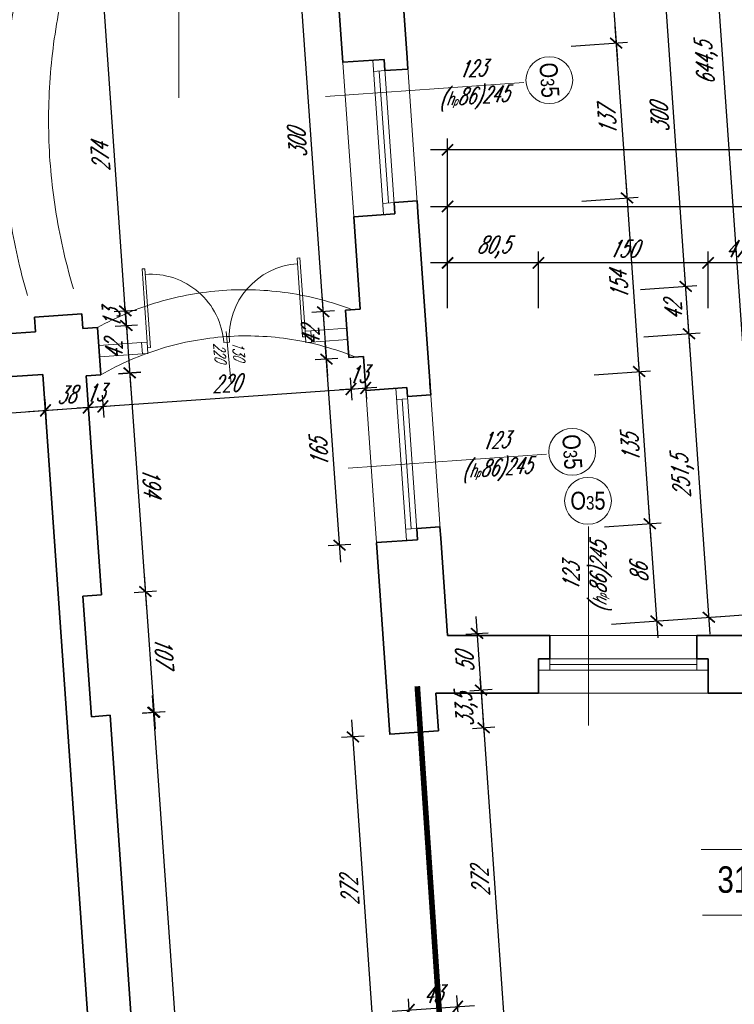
# Model space of a CAD drawing. Header units: millimetres. Extents: x 402 to 79005, y -7782 to 89952.
# Tile 106 of 256: x 22513 to 23146, y 24646 to 25518. Entities that reach past the tile are written whole.
import ezdxf

# ---------------------------------------------------------------- set-up
doc = ezdxf.new("R2010")
doc.units = ezdxf.units.MM
doc.header["$LTSCALE"] = 10
doc.linetypes.add('ACAD_ISO12W100', pattern=[21, 12, -3, 0, -3, 0, -3])
doc.linetypes.add('DASHED', pattern=[19.05, 12.7, -6.35])
doc.layers.get('0').update_dxf_attribs({"lineweight": 0})
doc.layers.get('Defpoints').update_dxf_attribs({"color": 253})
for name, color, linetype, lineweight in [('01 parter - ściany', 253, 'Continuous', 35), ('03-01_okna', 253, 'Continuous', 15), ('03_drzwi', 253, 'Continuous', 15), ('04-1_widok', 253, 'Continuous', 5), ('04-2_nad', 253, 'DASHED', 5), ('05-01_wymiary', 253, 'Continuous', 5), ('05-03_opis', 253, 'Continuous', 5)]:
    doc.layers.add(name, color=color, linetype=linetype, lineweight=lineweight)
doc.styles.add('ariel', font='ARIAL.TTF', dxfattribs={"width": 0.8})
doc.styles.add('ariel_wym', font='simplex.shx', dxfattribs={"width": 0.65, "oblique": 25})
doc.dimstyles.new('ariel 50', dxfattribs={"dimtxt": 15, "dimasz": 10, "dimexe": 10, "dimexo": 0, "dimgap": 5, "dimtad": 1, "dimdec": 1, "dimrnd": 0.5, "dimtxsty": 'ariel_wym', "dimblk": 'ARCHTICK', "dimcen": 2.5, "dimdle": 15, "dimazin": 0, "dimtfac": 1, "dimtdec": 1, "dimtix": 1, "dimtmove": 0, "dimatfit": 3, "dimldrblk": 'DOT', "dimfxl": 0, "dimarcsym": 0})
doc.dimstyles.new('ariel 50 wnętrze', dxfattribs={"dimtxt": 15, "dimasz": 10, "dimexe": 10, "dimexo": 0, "dimgap": 5, "dimtad": 1, "dimdec": 1, "dimrnd": 0.5, "dimtxsty": 'ariel_wym', "dimblk": 'ARCHTICK', "dimcen": 2.5, "dimdle": 15, "dimazin": 0, "dimtfac": 1, "dimtdec": 1, "dimtix": 1, "dimtmove": 0, "dimatfit": 3, "dimldrblk": 'DOT', "dimfxl": 0, "dimarcsym": 0})

# ---------------------------------------------------------------- blocks, each defined once
blk = doc.blocks.new('_ArchTick')
at = {"color": 0, "linetype": 'ByBlock', "const_width": 0.15}
blk.add_lwpolyline([(-0.5, -0.5), (0.5, 0.5)], dxfattribs=at)
blk = doc.blocks.new('*D1837')
at = {"layer": '05-01_wymiary', "color": 0, "lineweight": -2}
for p, q in [((22623.59, 25026.59), (22633.41, 24889.94)), ((22614.69, 25010.91), (22634.64, 25012.35)), ((22622.36, 24904.19), (22642.31, 24905.62))]:
    blk.add_line(p, q, dxfattribs=at)
at = {"layer": 'Defpoints', "color": 0}
for p in [(22569.39, 25007.66), (22632.34, 24904.91), (22577.06, 24900.93)]:
    blk.add_point(p, dxfattribs=at)
at = {"layer": '05-01_wymiary', "color": 0, "lineweight": -2, "xscale": 10, "yscale": 10, "zscale": 10}
for p, rotation in [((22624.67, 25011.63), 94.11090115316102), ((22632.34, 24904.91), 274.110901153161)]:
    blk.add_blockref('_ArchTick', p, dxfattribs=dict(at, rotation=rotation))
at = {"layer": '05-01_wymiary', "color": 0, "insert": (22640.97, 24959.16), "char_height": 15, "attachment_point": 5, "rotation": 274.1109, "style": 'ariel_wym'}
blk.add_mtext('107', dxfattribs=at)
blk = doc.blocks.new('_Dot')
at = {"color": 0, "linetype": 'ByBlock', "lineweight": -2}
blk.add_line((-0.5, 0), (-1, 0), dxfattribs=at)
at = {"color": 0, "linetype": 'ByBlock', "const_width": 0.5}
blk.add_lwpolyline([(-0.25, 0, 1), (0.25, 0, 1)], format="xyb", close=True, dxfattribs=at)
blk = doc.blocks.new('*U5')
for p, q in [((0, -0.025), (0, 0.025)), ((0, -0.675), (0, -0.7))]:
    blk.add_line(p, q)
for points in [[(0, 0.7), (0, 0.675), (-0.7, 0.675), (-0.7, 0.7), (-0.05, 0.7), (0.05, 0.7), (0.05, 0.75), (-0.05, 0.75), (-0.05, 0.7)], [(0, -0.7), (0, -0.675), (-0.7, -0.675), (-0.7, -0.7), (-0.05, -0.7), (0.05, -0.7), (0.05, -0.75), (-0.05, -0.75), (-0.05, -0.7)]]:
    blk.add_lwpolyline(points)
for centre, start, end in [((0, 0.675), 180, 270), ((0, -0.675), 90, 180)]:
    blk.add_arc(centre, 0.65, start, end)
blk = doc.blocks.new('*D2239')
at = {"layer": '05-01_wymiary', "color": 0, "lineweight": -2}
for p, q in [((23122.5, 25262.34), (23122.5, 25312.34)), ((23169.5, 25262.34), (23169.5, 25312.34)), ((23184.5, 25302.34), (23107.5, 25302.34))]:
    blk.add_line(p, q, dxfattribs=at)
at = {"layer": 'Defpoints', "color": 0}
for p in [(23122.5, 25302.34), (23122.5, 24921.71), (23169.5, 24921.69)]:
    blk.add_point(p, dxfattribs=at)
at = {"layer": '05-01_wymiary', "color": 0, "lineweight": -2, "xscale": 10, "yscale": 10, "zscale": 10, "rotation": 180}
blk.add_blockref('_ArchTick', (23122.5, 25302.34), dxfattribs=at)
at = {"layer": '05-01_wymiary', "color": 0, "lineweight": -2, "xscale": 10, "yscale": 10, "zscale": 10}
blk.add_blockref('_ArchTick', (23169.5, 25302.34), dxfattribs=at)
at = {"layer": '05-01_wymiary', "color": 0, "insert": (23146, 25314.84), "char_height": 15, "attachment_point": 5, "style": 'ariel_wym'}
blk.add_mtext('47', dxfattribs=at)
blk = doc.blocks.new('*D2240')
at = {"layer": '05-01_wymiary', "color": 0, "lineweight": -2}
for p, q in [((22972.5, 25262.34), (22972.5, 25312.34)), ((23122.5, 25262.34), (23122.5, 25312.34)), ((23137.5, 25302.34), (22957.5, 25302.34))]:
    blk.add_line(p, q, dxfattribs=at)
at = {"layer": 'Defpoints', "color": 0}
for p in [(22972.5, 25302.34), (22972.5, 24921.71), (23122.5, 24921.71)]:
    blk.add_point(p, dxfattribs=at)
at = {"layer": '05-01_wymiary', "color": 0, "lineweight": -2, "xscale": 10, "yscale": 10, "zscale": 10, "rotation": 180}
blk.add_blockref('_ArchTick', (22972.5, 25302.34), dxfattribs=at)
at = {"layer": '05-01_wymiary', "color": 0, "lineweight": -2, "xscale": 10, "yscale": 10, "zscale": 10}
blk.add_blockref('_ArchTick', (23122.5, 25302.34), dxfattribs=at)
at = {"layer": '05-01_wymiary', "color": 0, "insert": (23047.5, 25314.84), "char_height": 15, "attachment_point": 5, "style": 'ariel_wym'}
blk.add_mtext('150', dxfattribs=at)
blk = doc.blocks.new('*D2241')
at = {"layer": '05-01_wymiary', "color": 0, "lineweight": -2}
for p, q in [((22892.03, 25262.34), (22892.03, 25312.34)), ((22972.5, 25262.34), (22972.5, 25312.34)), ((22987.5, 25302.34), (22877.03, 25302.34))]:
    blk.add_line(p, q, dxfattribs=at)
at = {"layer": 'Defpoints', "color": 0}
for p in [(22892.03, 25302.34), (22892.03, 24972.71), (22972.5, 24921.71)]:
    blk.add_point(p, dxfattribs=at)
at = {"layer": '05-01_wymiary', "color": 0, "lineweight": -2, "xscale": 10, "yscale": 10, "zscale": 10, "rotation": 180}
blk.add_blockref('_ArchTick', (22892.03, 25302.34), dxfattribs=at)
at = {"layer": '05-01_wymiary', "color": 0, "lineweight": -2, "xscale": 10, "yscale": 10, "zscale": 10}
blk.add_blockref('_ArchTick', (22972.5, 25302.34), dxfattribs=at)
at = {"layer": '05-01_wymiary', "color": 0, "insert": (22932.26, 25316.27), "char_height": 15, "attachment_point": 5, "style": 'ariel_wym'}
blk.add_mtext('80,5', dxfattribs=at)
blk = doc.blocks.new('*D2242')
at = {"layer": '05-01_wymiary', "color": 0, "lineweight": -2}
for p, q in [((22892.03, 25312.34), (22892.03, 25362.34)), ((23707, 25312.34), (23707, 25362.34)), ((22877.03, 25352.34), (23722, 25352.34))]:
    blk.add_line(p, q, dxfattribs=at)
at = {"layer": 'Defpoints', "color": 0}
for p in [(23707, 25352.34), (22892.03, 24972.71), (23707, 24921.69)]:
    blk.add_point(p, dxfattribs=at)
at = {"layer": '05-01_wymiary', "color": 0, "lineweight": -2, "xscale": 10, "yscale": 10, "zscale": 10, "rotation": 180}
blk.add_blockref('_ArchTick', (22892.03, 25352.34), dxfattribs=at)
at = {"layer": '05-01_wymiary', "color": 0, "lineweight": -2, "xscale": 10, "yscale": 10, "zscale": 10}
blk.add_blockref('_ArchTick', (23707, 25352.34), dxfattribs=at)
at = {"layer": '05-01_wymiary', "color": 0, "insert": (23299.51, 25364.84), "char_height": 15, "attachment_point": 5, "style": 'ariel_wym'}
blk.add_mtext('815', dxfattribs=at)
blk = doc.blocks.new('*D2261')
at = {"layer": '05-01_wymiary', "color": 0, "lineweight": -2}
for p, q in [((22892.03, 25362.34), (22892.03, 25412.34)), ((27671, 25362.34), (27671, 25412.34)), ((27686, 25402.34), (22877.03, 25402.34))]:
    blk.add_line(p, q, dxfattribs=at)
at = {"layer": 'Defpoints', "color": 0}
for p in [(22892.03, 25402.34), (22892.03, 24972.71), (27671, 24934.69)]:
    blk.add_point(p, dxfattribs=at)
at = {"layer": '05-01_wymiary', "color": 0, "lineweight": -2, "xscale": 10, "yscale": 10, "zscale": 10, "rotation": 180}
blk.add_blockref('_ArchTick', (22892.03, 25402.34), dxfattribs=at)
at = {"layer": '05-01_wymiary', "color": 0, "lineweight": -2, "xscale": 10, "yscale": 10, "zscale": 10}
blk.add_blockref('_ArchTick', (27671, 25402.34), dxfattribs=at)
at = {"layer": '05-01_wymiary', "color": 0, "insert": (25281.51, 25414.84), "char_height": 15, "attachment_point": 5, "style": 'ariel_wym'}
blk.add_mtext('4779', dxfattribs=at)
blk = doc.blocks.new('*D1930')
at = {"layer": '05-01_wymiary', "color": 0, "lineweight": -2}
for p, q in [((23030.93, 25643.43), (23042.23, 25481.83)), ((22992.08, 25625.68), (23041.96, 25629.17)), ((23001.28, 25494), (23051.16, 25497.49))]:
    blk.add_line(p, q, dxfattribs=at)
at = {"layer": 'Defpoints', "color": 0}
for p in [(22847.08, 25615.54), (23041.19, 25496.79), (22799.42, 25479.89)]:
    blk.add_point(p, dxfattribs=at)
at = {"layer": '05-01_wymiary', "color": 0, "lineweight": -2, "xscale": 10, "yscale": 10, "zscale": 10}
for p, rotation in [((23031.98, 25628.47), 94.00000000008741), ((23041.19, 25496.79), 274.0000000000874)]:
    blk.add_blockref('_ArchTick', p, dxfattribs=dict(at, rotation=rotation))
at = {"layer": '05-01_wymiary', "color": 0, "insert": (23024.11, 25561.76), "char_height": 15, "attachment_point": 5, "rotation": 94, "style": 'ariel_wym'}
blk.add_mtext('132', dxfattribs=at)
blk = doc.blocks.new('*D1931')
at = {"layer": '05-01_wymiary', "color": 0, "lineweight": -2}
for p, q in [((23040.14, 25511.75), (23051.81, 25344.92)), ((23001.28, 25494), (23051.16, 25497.49)), ((23010.86, 25357.09), (23060.74, 25360.58))]:
    blk.add_line(p, q, dxfattribs=at)
at = {"layer": 'Defpoints', "color": 0}
for p in [(22799.42, 25479.89), (23050.76, 25359.88), (22809, 25342.97)]:
    blk.add_point(p, dxfattribs=at)
at = {"layer": '05-01_wymiary', "color": 0, "lineweight": -2, "xscale": 10, "yscale": 10, "zscale": 10}
for p, rotation in [((23041.19, 25496.79), 94.00000000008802), ((23050.76, 25359.88), 274.000000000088)]:
    blk.add_blockref('_ArchTick', p, dxfattribs=dict(at, rotation=rotation))
at = {"layer": '05-01_wymiary', "color": 0, "insert": (23033.5, 25427.46), "char_height": 15, "attachment_point": 5, "rotation": 94, "style": 'ariel_wym'}
blk.add_mtext('137', dxfattribs=at)
blk = doc.blocks.new('*D1932')
at = {"layer": '05-01_wymiary', "color": 0, "lineweight": -2}
for p, q in [((23049.71, 25374.84), (23062.55, 25191.29)), ((23010.86, 25357.09), (23060.74, 25360.58)), ((23021.6, 25203.46), (23071.48, 25206.95))]:
    blk.add_line(p, q, dxfattribs=at)
at = {"layer": 'Defpoints', "color": 0}
for p in [(22809, 25342.97), (23061.5, 25206.25), (22819.74, 25189.35)]:
    blk.add_point(p, dxfattribs=at)
at = {"layer": '05-01_wymiary', "color": 0, "lineweight": -2, "xscale": 10, "yscale": 10, "zscale": 10}
for p, rotation in [((23050.76, 25359.88), 94.00000000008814), ((23061.5, 25206.25), 274.0000000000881)]:
    blk.add_blockref('_ArchTick', p, dxfattribs=dict(at, rotation=rotation))
at = {"layer": '05-01_wymiary', "color": 0, "insert": (23043.66, 25282.2), "char_height": 15, "attachment_point": 5, "rotation": 94, "style": 'ariel_wym'}
blk.add_mtext('154', dxfattribs=at)
blk = doc.blocks.new('*D1933')
at = {"layer": '05-01_wymiary', "color": 0, "lineweight": -2}
for p, q in [((23060.46, 25221.22), (23071.97, 25056.62)), ((23021.6, 25203.46), (23071.48, 25206.95)), ((23031.02, 25068.79), (23080.9, 25072.28))]:
    blk.add_line(p, q, dxfattribs=at)
at = {"layer": 'Defpoints', "color": 0}
for p in [(22819.74, 25189.35), (23070.92, 25071.58), (22829.16, 25054.68)]:
    blk.add_point(p, dxfattribs=at)
at = {"layer": '05-01_wymiary', "color": 0, "lineweight": -2, "xscale": 10, "yscale": 10, "zscale": 10}
for p, rotation in [((23061.5, 25206.25), 94.00000000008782), ((23070.92, 25071.58), 274.0000000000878)]:
    blk.add_blockref('_ArchTick', p, dxfattribs=dict(at, rotation=rotation))
at = {"layer": '05-01_wymiary', "color": 0, "insert": (23053.74, 25138.05), "char_height": 15, "attachment_point": 5, "rotation": 94, "style": 'ariel_wym'}
blk.add_mtext('135', dxfattribs=at)
blk = doc.blocks.new('*D1934')
at = {"layer": '05-01_wymiary', "color": 0, "lineweight": -2}
for p, q in [((23069.87, 25086.55), (23077.98, 24970.68)), ((23031.02, 25068.79), (23080.9, 25072.28)), ((23037.03, 24982.85), (23086.91, 24986.34))]:
    blk.add_line(p, q, dxfattribs=at)
at = {"layer": 'Defpoints', "color": 0}
for p in [(22829.16, 25054.68), (23076.93, 24985.64), (22892.03, 24972.71)]:
    blk.add_point(p, dxfattribs=at)
at = {"layer": '05-01_wymiary', "color": 0, "lineweight": -2, "xscale": 10, "yscale": 10, "zscale": 10}
for p, rotation in [((23070.92, 25071.58), 94.00000000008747), ((23076.93, 24985.64), 274.0000000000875)]:
    blk.add_blockref('_ArchTick', p, dxfattribs=dict(at, rotation=rotation))
at = {"layer": '05-01_wymiary', "color": 0, "insert": (23061.46, 25027.74), "char_height": 15, "attachment_point": 5, "rotation": 94, "style": 'ariel_wym'}
blk.add_mtext('86', dxfattribs=at)
blk = doc.blocks.new('*D1935')
at = {"layer": '05-01_wymiary', "color": 0, "lineweight": -2}
for p, q in [((23124.22, 24973.91), (23104.59, 25254.62)), ((23065.73, 25236.87), (23115.61, 25240.36)), ((23083.27, 24986.08), (23133.15, 24989.57))]:
    blk.add_line(p, q, dxfattribs=at)
at = {"layer": 'Defpoints', "color": 0}
for p in [(23105.64, 25239.66), (22817.63, 25219.52), (22892.03, 24972.71)]:
    blk.add_point(p, dxfattribs=at)
at = {"layer": '05-01_wymiary', "color": 0, "lineweight": -2, "xscale": 10, "yscale": 10, "zscale": 10}
for p, rotation in [((23105.64, 25239.66), 94.00000000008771), ((23123.17, 24988.87), 274.0000000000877)]:
    blk.add_blockref('_ArchTick', p, dxfattribs=dict(at, rotation=rotation))
at = {"layer": '05-01_wymiary', "color": 0, "insert": (23100.51, 25113.3), "char_height": 15, "attachment_point": 5, "rotation": 94, "style": 'ariel_wym'}
blk.add_mtext('251,5', dxfattribs=at)
blk = doc.blocks.new('*D1936')
at = {"layer": '05-01_wymiary', "color": 0, "lineweight": -2}
for p, q in [((23106.68, 25224.7), (23101.66, 25296.52)), ((23062.81, 25278.77), (23112.68, 25282.26)), ((23065.73, 25236.87), (23115.61, 25240.36))]:
    blk.add_line(p, q, dxfattribs=at)
at = {"layer": 'Defpoints', "color": 0}
for p in [(23102.71, 25281.56), (22814.7, 25261.42), (22817.63, 25219.52)]:
    blk.add_point(p, dxfattribs=at)
at = {"layer": '05-01_wymiary', "color": 0, "lineweight": -2, "xscale": 10, "yscale": 10, "zscale": 10}
for p, rotation in [((23102.71, 25281.56), 94.00000000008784), ((23105.64, 25239.66), 274.0000000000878)]:
    blk.add_blockref('_ArchTick', p, dxfattribs=dict(at, rotation=rotation))
at = {"layer": '05-01_wymiary', "color": 0, "insert": (23091.7, 25259.74), "char_height": 15, "attachment_point": 5, "rotation": 94, "style": 'ariel_wym'}
blk.add_mtext('42', dxfattribs=at)
blk = doc.blocks.new('*D1937')
at = {"layer": '05-01_wymiary', "color": 0, "lineweight": -2}
for p, q in [((23103.75, 25266.6), (23080.73, 25595.79)), ((23041.88, 25578.04), (23091.76, 25581.53)), ((23062.81, 25278.77), (23112.68, 25282.26))]:
    blk.add_line(p, q, dxfattribs=at)
at = {"layer": 'Defpoints', "color": 0}
for p in [(23081.78, 25580.83), (22793.77, 25560.69), (22814.7, 25261.42)]:
    blk.add_point(p, dxfattribs=at)
at = {"layer": '05-01_wymiary', "color": 0, "lineweight": -2, "xscale": 10, "yscale": 10, "zscale": 10}
for p, rotation in [((23081.78, 25580.83), 94.00000000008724), ((23102.71, 25281.56), 274.0000000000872)]:
    blk.add_blockref('_ArchTick', p, dxfattribs=dict(at, rotation=rotation))
at = {"layer": '05-01_wymiary', "color": 0, "insert": (23079.77, 25430.32), "char_height": 15, "attachment_point": 5, "rotation": 94, "style": 'ariel_wym'}
blk.add_mtext('300', dxfattribs=at)
blk = doc.blocks.new('*D1939')
at = {"layer": '05-01_wymiary', "color": 0, "lineweight": -2}
for p, q in [((23123.61, 25649.91), (23170.66, 24977.16)), ((23084.76, 25632.16), (23134.64, 25635.65)), ((23129.71, 24989.33), (23179.59, 24992.82))]:
    blk.add_line(p, q, dxfattribs=at)
at = {"layer": 'Defpoints', "color": 0}
for p in [(22847.08, 25615.54), (23169.61, 24992.12), (22892.03, 24972.71)]:
    blk.add_point(p, dxfattribs=at)
at = {"layer": '05-01_wymiary', "color": 0, "lineweight": -2, "xscale": 10, "yscale": 10, "zscale": 10}
for p, rotation in [((23124.66, 25634.95), 94.00000000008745), ((23169.61, 24992.12), 274.0000000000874)]:
    blk.add_blockref('_ArchTick', p, dxfattribs=dict(at, rotation=rotation))
at = {"layer": '05-01_wymiary', "color": 0, "insert": (23121.61, 25478.91), "char_height": 15, "attachment_point": 5, "rotation": 94, "style": 'ariel_wym'}
blk.add_mtext('644,5', dxfattribs=at)
blk = doc.blocks.new('*D1960')
at = {"layer": '05-01_wymiary', "color": 0, "lineweight": -2}
for p, q in [((22828.33, 24596.5), (22807.24, 24898.01)), ((22818.26, 24883.75), (22798.31, 24882.35)), ((22837.25, 24612.16), (22817.3, 24610.77))]:
    blk.add_line(p, q, dxfattribs=at)
at = {"layer": 'Defpoints', "color": 0}
for p in [(22808.29, 24883.05), (22841, 24885.34), (22859.99, 24613.75)]:
    blk.add_point(p, dxfattribs=at)
at = {"layer": '05-01_wymiary', "color": 0, "lineweight": -2, "xscale": 10, "yscale": 10, "zscale": 10}
for p, rotation in [((22808.29, 24883.05), 94.00000000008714), ((22827.28, 24611.47), 274.0000000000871)]:
    blk.add_blockref('_ArchTick', p, dxfattribs=dict(at, rotation=rotation))
at = {"layer": '05-01_wymiary', "color": 0, "insert": (22805.31, 24746.39), "char_height": 15, "attachment_point": 5, "rotation": 94, "style": 'ariel_wym'}
blk.add_mtext('272', dxfattribs=at)
blk = doc.blocks.new('*D1961')
at = {"layer": '05-01_wymiary', "color": 0, "lineweight": -2}
for p, q in [((22797.48, 25037.67), (22783.87, 25232.2)), ((22794.9, 25217.93), (22774.94, 25216.54)), ((22806.41, 25053.33), (22786.45, 25051.94))]:
    blk.add_line(p, q, dxfattribs=at)
at = {"layer": 'Defpoints', "color": 0}
for p in [(22784.92, 25217.23), (22804.66, 25218.61), (22829.14, 25054.92)]:
    blk.add_point(p, dxfattribs=at)
at = {"layer": '05-01_wymiary', "color": 0, "lineweight": -2, "xscale": 10, "yscale": 10, "zscale": 10}
for p, rotation in [((22784.92, 25217.23), 94.0000000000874), ((22796.43, 25052.64), 274.0000000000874)]:
    blk.add_blockref('_ArchTick', p, dxfattribs=dict(at, rotation=rotation))
at = {"layer": '05-01_wymiary', "color": 0, "insert": (22778.21, 25134.06), "char_height": 15, "attachment_point": 5, "rotation": 94, "style": 'ariel_wym'}
blk.add_mtext('165', dxfattribs=at)
blk = doc.blocks.new('*D1962')
at = {"layer": '05-01_wymiary', "color": 0, "lineweight": -2}
for p, q in [((22785.97, 25202.27), (22780.94, 25274.1)), ((22791.97, 25259.83), (22772.01, 25258.43)), ((22794.9, 25217.93), (22774.94, 25216.54))]:
    blk.add_line(p, q, dxfattribs=at)
at = {"layer": 'Defpoints', "color": 0}
for p in [(22781.99, 25259.13), (22801.73, 25260.51), (22804.66, 25218.61)]:
    blk.add_point(p, dxfattribs=at)
at = {"layer": '05-01_wymiary', "color": 0, "lineweight": -2, "xscale": 10, "yscale": 10, "zscale": 10}
for p, rotation in [((22781.99, 25259.13), 94.00000000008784), ((22784.92, 25217.23), 274.0000000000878)]:
    blk.add_blockref('_ArchTick', p, dxfattribs=dict(at, rotation=rotation))
at = {"layer": '05-01_wymiary', "color": 0, "insert": (22770.99, 25237.31), "char_height": 15, "attachment_point": 5, "rotation": 94, "style": 'ariel_wym'}
blk.add_mtext('42', dxfattribs=at)
blk = doc.blocks.new('*D1963')
at = {"layer": '05-01_wymiary', "color": 0, "lineweight": -2}
for p, q in [((22783.04, 25244.17), (22760.02, 25573.36)), ((22771.04, 25559.1), (22751.09, 25557.7)), ((22791.97, 25259.83), (22772.01, 25258.43))]:
    blk.add_line(p, q, dxfattribs=at)
at = {"layer": 'Defpoints', "color": 0}
for p in [(22761.06, 25558.4), (22793.77, 25560.69), (22801.73, 25260.51)]:
    blk.add_point(p, dxfattribs=at)
at = {"layer": '05-01_wymiary', "color": 0, "lineweight": -2, "xscale": 10, "yscale": 10, "zscale": 10}
for p, rotation in [((22761.06, 25558.4), 94.00000000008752), ((22781.99, 25259.13), 274.0000000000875)]:
    blk.add_blockref('_ArchTick', p, dxfattribs=dict(at, rotation=rotation))
at = {"layer": '05-01_wymiary', "color": 0, "insert": (22759.06, 25407.89), "char_height": 15, "attachment_point": 5, "rotation": 94, "style": 'ariel_wym'}
blk.add_mtext('300', dxfattribs=at)
blk = doc.blocks.new('*D1965')
at = {"layer": '05-01_wymiary', "color": 0, "lineweight": -2}
for p, q in [((22917.07, 24989.5), (22922.66, 24909.52)), ((22908.14, 24973.84), (22928.09, 24975.23)), ((22911.64, 24923.79), (22931.59, 24925.18))]:
    blk.add_line(p, q, dxfattribs=at)
at = {"layer": 'Defpoints', "color": 0}
for p in [(22892.03, 24972.71), (22881.63, 24921.69), (22921.61, 24924.48)]:
    blk.add_point(p, dxfattribs=at)
at = {"layer": '05-01_wymiary', "color": 0, "lineweight": -2, "xscale": 10, "yscale": 10, "zscale": 10}
for p, rotation in [((22918.11, 24974.54), 94.00000000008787), ((22921.61, 24924.48), 274.0000000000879)]:
    blk.add_blockref('_ArchTick', p, dxfattribs=dict(at, rotation=rotation))
at = {"layer": '05-01_wymiary', "color": 0, "insert": (22907.39, 24948.64), "char_height": 15, "attachment_point": 5, "rotation": 94, "style": 'ariel_wym'}
blk.add_mtext('50', dxfattribs=at)
blk = doc.blocks.new('*D1966')
at = {"layer": '05-01_wymiary', "color": 0, "lineweight": -2}
for p, q in [((22921.61, 24924.48), (22920.92, 24934.46)), ((22911.64, 24923.79), (22931.59, 24925.18)), ((22921.61, 24924.48), (22923.95, 24891.14)), ((22913.97, 24890.44), (22933.92, 24891.84)), ((22923.95, 24891.14), (22924.64, 24881.16))]:
    blk.add_line(p, q, dxfattribs=at)
at = {"layer": 'Defpoints', "color": 0}
for p in [(22895.53, 24922.66), (22897.79, 24889.31), (22923.95, 24891.14)]:
    blk.add_point(p, dxfattribs=at)
at = {"layer": '05-01_wymiary', "color": 0, "lineweight": -2, "xscale": 10, "yscale": 10, "zscale": 10}
for p, rotation in [((22921.61, 24924.48), 274.0000000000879), ((22923.95, 24891.14), 94.00000000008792)]:
    blk.add_blockref('_ArchTick', p, dxfattribs=dict(at, rotation=rotation))
at = {"layer": '05-01_wymiary', "color": 0, "insert": (22908.89, 24906.84), "char_height": 15, "attachment_point": 5, "rotation": 94, "style": 'ariel_wym'}
blk.add_mtext('33,5', dxfattribs=at)
blk = doc.blocks.new('*D1967')
at = {"layer": '05-01_wymiary', "color": 0, "lineweight": -2}
for p, q in [((22922.9, 24906.1), (22943.97, 24604.84)), ((22913.97, 24890.44), (22933.92, 24891.84)), ((22932.94, 24619.1), (22952.9, 24620.5))]:
    blk.add_line(p, q, dxfattribs=at)
at = {"layer": 'Defpoints', "color": 0}
for p in [(22883.89, 24888.34), (22916.83, 24617.98), (22942.92, 24619.8)]:
    blk.add_point(p, dxfattribs=at)
at = {"layer": '05-01_wymiary', "color": 0, "lineweight": -2, "xscale": 10, "yscale": 10, "zscale": 10}
for p, rotation in [((22923.95, 24891.14), 94.0000000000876), ((22942.92, 24619.8), 274.0000000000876)]:
    blk.add_blockref('_ArchTick', p, dxfattribs=dict(at, rotation=rotation))
at = {"layer": '05-01_wymiary', "color": 0, "insert": (22920.96, 24754.6), "char_height": 15, "attachment_point": 5, "rotation": 94, "style": 'ariel_wym'}
blk.add_mtext('272', dxfattribs=at)
blk = doc.blocks.new('*D1970')
at = {"layer": '05-01_wymiary', "color": 0, "lineweight": -2}
for p, q in [((22535.57, 25181.85), (22536.97, 25161.9)), ((21904.94, 25127.73), (22551.23, 25172.92)), ((21919.2, 25138.75), (21920.6, 25118.8))]:
    blk.add_line(p, q, dxfattribs=at)
at = {"layer": 'Defpoints', "color": 0}
for p in [(22534.04, 25203.7), (22536.27, 25171.88), (21917.67, 25160.6)]:
    blk.add_point(p, dxfattribs=at)
at = {"layer": '05-01_wymiary', "color": 0, "lineweight": -2, "xscale": 10, "yscale": 10, "zscale": 10}
for p, rotation in [((22536.27, 25171.88), 3.999999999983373), ((21919.9, 25128.77), 183.9999999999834)]:
    blk.add_blockref('_ArchTick', p, dxfattribs=dict(at, rotation=rotation))
at = {"layer": '05-01_wymiary', "color": 0, "insert": (22227.21, 25162.79), "char_height": 15, "attachment_point": 5, "rotation": 4, "style": 'ariel_wym'}
blk.add_mtext('618', dxfattribs=at)
blk = doc.blocks.new('*D1971')
at = {"layer": '05-01_wymiary', "color": 0, "lineweight": -2}
for p, q in [((22573.48, 25184.5), (22574.87, 25164.55)), ((22521.31, 25170.83), (22589.14, 25175.57)), ((22535.57, 25181.85), (22536.97, 25161.9))]:
    blk.add_line(p, q, dxfattribs=at)
at = {"layer": 'Defpoints', "color": 0}
for p in [(22534.04, 25203.7), (22572.23, 25202.36), (22574.18, 25174.53)]:
    blk.add_point(p, dxfattribs=at)
at = {"layer": '05-01_wymiary', "color": 0, "lineweight": -2, "xscale": 10, "yscale": 10, "zscale": 10}
for p, rotation in [((22536.27, 25171.88), 183.9999999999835), ((22574.18, 25174.53), 3.999999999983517)]:
    blk.add_blockref('_ArchTick', p, dxfattribs=dict(at, rotation=rotation))
at = {"layer": '05-01_wymiary', "color": 0, "insert": (22554.35, 25185.67), "char_height": 15, "attachment_point": 5, "rotation": 4, "style": 'ariel_wym'}
blk.add_mtext('38', dxfattribs=at)
blk = doc.blocks.new('*D1972')
at = {"layer": '05-01_wymiary', "color": 0, "lineweight": -2}
for p, q in [((22573.48, 25184.5), (22574.87, 25164.55)), ((22586.44, 25185.41), (22587.84, 25165.46)), ((22574.18, 25174.53), (22564.2, 25173.83)), ((22574.18, 25174.53), (22587.14, 25175.43)), ((22587.14, 25175.43), (22597.11, 25176.13))]:
    blk.add_line(p, q, dxfattribs=at)
at = {"layer": 'Defpoints', "color": 0}
for p in [(22572.23, 25202.36), (22585.19, 25203.27), (22587.14, 25175.43)]:
    blk.add_point(p, dxfattribs=at)
at = {"layer": '05-01_wymiary', "color": 0, "lineweight": -2, "xscale": 10, "yscale": 10, "zscale": 10}
for p, rotation in [((22574.18, 25174.53), 3.999999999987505), ((22587.14, 25175.43), 183.9999999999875)]:
    blk.add_blockref('_ArchTick', p, dxfattribs=dict(at, rotation=rotation))
at = {"layer": '05-01_wymiary', "color": 0, "insert": (22579.79, 25187.45), "char_height": 15, "attachment_point": 5, "rotation": 4, "style": 'ariel_wym'}
blk.add_mtext('13', dxfattribs=at)
blk = doc.blocks.new('*D1973')
at = {"layer": '05-01_wymiary', "color": 0, "lineweight": -2}
for p, q in [((22805.91, 25200.75), (22807.31, 25180.8)), ((22572.18, 25174.39), (22821.57, 25191.83)), ((22586.44, 25185.41), (22587.84, 25165.46))]:
    blk.add_line(p, q, dxfattribs=at)
at = {"layer": 'Defpoints', "color": 0}
for p in [(22804.66, 25218.61), (22585.19, 25203.27), (22806.61, 25190.78)]:
    blk.add_point(p, dxfattribs=at)
at = {"layer": '05-01_wymiary', "color": 0, "lineweight": -2, "xscale": 10, "yscale": 10, "zscale": 10}
for p, rotation in [((22806.61, 25190.78), 3.999999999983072), ((22587.14, 25175.43), 183.9999999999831)]:
    blk.add_blockref('_ArchTick', p, dxfattribs=dict(at, rotation=rotation))
at = {"layer": '05-01_wymiary', "color": 0, "insert": (22696, 25195.58), "char_height": 15, "attachment_point": 5, "rotation": 4, "style": 'ariel_wym'}
blk.add_mtext('220', dxfattribs=at)
blk = doc.blocks.new('*D1974')
at = {"layer": '05-01_wymiary', "color": 0, "lineweight": -2}
for p, q in [((22805.91, 25200.75), (22807.31, 25180.8)), ((22818.88, 25201.66), (22820.27, 25181.71)), ((22806.61, 25190.78), (22819.58, 25191.69)), ((22819.58, 25191.69), (22829.55, 25192.38)), ((22806.61, 25190.78), (22796.63, 25190.08))]:
    blk.add_line(p, q, dxfattribs=at)
at = {"layer": 'Defpoints', "color": 0}
for p in [(22804.66, 25218.61), (22817.63, 25219.52), (22819.58, 25191.69)]:
    blk.add_point(p, dxfattribs=at)
at = {"layer": '05-01_wymiary', "color": 0, "lineweight": -2, "xscale": 10, "yscale": 10, "zscale": 10}
for p, rotation in [((22806.61, 25190.78), 3.999999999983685), ((22819.58, 25191.69), 183.9999999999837)]:
    blk.add_blockref('_ArchTick', p, dxfattribs=dict(at, rotation=rotation))
at = {"layer": '05-01_wymiary', "color": 0, "insert": (22812.22, 25203.7), "char_height": 15, "attachment_point": 5, "rotation": 4, "style": 'ariel_wym'}
blk.add_mtext('13', dxfattribs=at)
blk = doc.blocks.new('*D1975')
at = {"layer": '05-01_wymiary', "color": 0, "lineweight": -2}
for p, q in [((22606.92, 25259.92), (22606.23, 25269.9)), ((22596.95, 25259.22), (22616.9, 25260.62)), ((22607.83, 25246.95), (22606.92, 25259.92)), ((22597.86, 25246.26), (22617.81, 25247.65)), ((22607.83, 25246.95), (22608.53, 25236.98))]:
    blk.add_line(p, q, dxfattribs=at)
at = {"layer": 'Defpoints', "color": 0}
for p in [(22568.39, 25257.23), (22606.92, 25259.92), (22569.3, 25244.26)]:
    blk.add_point(p, dxfattribs=at)
at = {"layer": '05-01_wymiary', "color": 0, "lineweight": -2, "xscale": 10, "yscale": 10, "zscale": 10}
for p, rotation in [((22606.92, 25259.92), 274.0000000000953), ((22607.83, 25246.95), 94.00000000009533)]:
    blk.add_blockref('_ArchTick', p, dxfattribs=dict(at, rotation=rotation))
at = {"layer": '05-01_wymiary', "color": 0, "insert": (22594.91, 25252.57), "char_height": 15, "attachment_point": 5, "rotation": 94, "style": 'ariel_wym'}
blk.add_mtext('13', dxfattribs=at)
blk = doc.blocks.new('*D1976')
at = {"layer": '05-01_wymiary', "color": 0, "lineweight": -2}
for p, q in [((22607.97, 25244.96), (22586.77, 25548.22)), ((22577.84, 25532.56), (22597.79, 25533.95)), ((22596.95, 25259.22), (22616.9, 25260.62))]:
    blk.add_line(p, q, dxfattribs=at)
at = {"layer": 'Defpoints', "color": 0}
for p in [(22587.81, 25533.25), (22549.28, 25530.56), (22568.39, 25257.23)]:
    blk.add_point(p, dxfattribs=at)
at = {"layer": '05-01_wymiary', "color": 0, "lineweight": -2, "xscale": 10, "yscale": 10, "zscale": 10}
for p, rotation in [((22587.81, 25533.25), 94.00000000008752), ((22606.92, 25259.92), 274.0000000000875)]:
    blk.add_blockref('_ArchTick', p, dxfattribs=dict(at, rotation=rotation))
at = {"layer": '05-01_wymiary', "color": 0, "insert": (22584.9, 25395.72), "char_height": 15, "attachment_point": 5, "rotation": 94, "style": 'ariel_wym'}
blk.add_mtext('274', dxfattribs=at)
blk = doc.blocks.new('*D1978')
at = {"layer": '05-01_wymiary', "color": 0, "lineweight": -2}
for p, q in [((22606.79, 25261.92), (22611.81, 25190.09)), ((22597.86, 25246.26), (22617.81, 25247.65)), ((22600.79, 25204.36), (22620.74, 25205.75))]:
    blk.add_line(p, q, dxfattribs=at)
at = {"layer": 'Defpoints', "color": 0}
for p in [(22569.3, 25244.26), (22585.2, 25203.27), (22610.76, 25205.06)]:
    blk.add_point(p, dxfattribs=at)
at = {"layer": '05-01_wymiary', "color": 0, "lineweight": -2, "xscale": 10, "yscale": 10, "zscale": 10}
for p, rotation in [((22607.83, 25246.95), 94.00000000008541), ((22610.76, 25205.06), 274.0000000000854)]:
    blk.add_blockref('_ArchTick', p, dxfattribs=dict(at, rotation=rotation))
at = {"layer": '05-01_wymiary', "color": 0, "insert": (22596.83, 25225.13), "char_height": 15, "attachment_point": 5, "rotation": 94, "style": 'ariel_wym'}
blk.add_mtext('42', dxfattribs=at)
blk = doc.blocks.new('*D2008')
at = {"layer": '05-01_wymiary', "color": 0, "lineweight": -2}
for p, q in [((22858.76, 24631.39), (22857.36, 24651.34)), ((22901.65, 24634.39), (22900.26, 24654.34)), ((22843.1, 24640.32), (22915.92, 24645.41))]:
    blk.add_line(p, q, dxfattribs=at)
at = {"layer": 'Defpoints', "color": 0}
for p in [(22900.95, 24644.36), (22902.87, 24617), (22859.97, 24614)]:
    blk.add_point(p, dxfattribs=at)
at = {"layer": '05-01_wymiary', "color": 0, "lineweight": -2, "xscale": 10, "yscale": 10, "zscale": 10}
for p, rotation in [((22858.06, 24641.36), 183.999999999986), ((22900.95, 24644.36), 3.999999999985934)]:
    blk.add_blockref('_ArchTick', p, dxfattribs=dict(at, rotation=rotation))
at = {"layer": '05-01_wymiary', "color": 0, "insert": (22878.63, 24655.33), "char_height": 15, "attachment_point": 5, "rotation": 4, "style": 'ariel_wym'}
blk.add_mtext('43', dxfattribs=at)
blk = doc.blocks.new('*D2045')
at = {"layer": '05-01_wymiary', "color": 0, "lineweight": -2}
for p, q in [((22609.68, 25220.09), (22625.74, 24996.67)), ((22600.78, 25204.41), (22620.73, 25205.85)), ((22614.69, 25010.91), (22634.64, 25012.35))]:
    blk.add_line(p, q, dxfattribs=at)
at = {"layer": 'Defpoints', "color": 0}
for p in [(22572.23, 25202.36), (22586.14, 25008.86), (22624.67, 25011.63)]:
    blk.add_point(p, dxfattribs=at)
at = {"layer": '05-01_wymiary', "color": 0, "lineweight": -2, "xscale": 10, "yscale": 10, "zscale": 10}
for p, rotation in [((22610.76, 25205.13), 94.11241438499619), ((22624.67, 25011.63), 274.1124143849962)]:
    blk.add_blockref('_ArchTick', p, dxfattribs=dict(at, rotation=rotation))
at = {"layer": '05-01_wymiary', "color": 0, "insert": (22630.18, 25109.28), "char_height": 15, "attachment_point": 5, "rotation": 274.11241, "style": 'ariel_wym'}
blk.add_mtext('194', dxfattribs=at)
blk = doc.blocks.new('*D2046')
at = {"layer": '05-01_wymiary', "color": 0, "lineweight": -2}
for p, q in [((22630.71, 24919.75), (22677.66, 24248.39)), ((22621.78, 24904.09), (22641.73, 24905.49)), ((22666.64, 24262.66), (22686.59, 24264.05))]:
    blk.add_line(p, q, dxfattribs=at)
at = {"layer": 'Defpoints', "color": 0}
for p in [(22593.4, 24902.11), (22638.26, 24260.67), (22676.61, 24263.36)]:
    blk.add_point(p, dxfattribs=at)
at = {"layer": '05-01_wymiary', "color": 0, "lineweight": -2, "xscale": 10, "yscale": 10, "zscale": 10}
for p, rotation in [((22631.76, 24904.79), 93.99999999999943), ((22676.61, 24263.36), 273.9999999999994)]:
    blk.add_blockref('_ArchTick', p, dxfattribs=dict(at, rotation=rotation))
at = {"layer": '05-01_wymiary', "color": 0, "insert": (22666.65, 24584.94), "char_height": 15, "attachment_point": 5, "rotation": 274, "style": 'ariel_wym'}
blk.add_mtext('643', dxfattribs=at)

msp = doc.modelspace()

# ---------------------------------------------------------------- linework, layer by layer
at = {"layer": '01 parter - ściany'}
for p, q in [((22856.29, 25483.86), (22847.08, 25615.54)), ((22799.44, 25479.64), (22793.77, 25560.69)), ((22835.84, 25482.43), (22799.42, 25479.89)), ((22845.39, 25345.77), (22808.98, 25343.22)), ((22814.7, 25261.42), (22809, 25342.97)), ((22876.58, 25193.57), (22865.84, 25347.2)), ((22801.73, 25260.51), (22814.7, 25261.42)), ((22801.73, 25260.51), (22814.7, 25261.42)), ((22526.5, 25254.3), (22568.39, 25257.23)), ((22527.4, 25241.33), (22526.5, 25254.3)), ((22569.3, 25244.26), (22568.39, 25257.23)), ((22804.66, 25218.61), (22801.73, 25260.51)), ((22804.66, 25218.61), (22801.73, 25260.51)), ((22569.3, 25244.26), (22582.27, 25245.17)), ((22585.2, 25203.27), (22582.27, 25245.17)), ((21929.86, 25199.55), (22527.4, 25241.33)), ((22804.66, 25218.61), (22817.63, 25219.52)), ((22819.74, 25189.35), (22817.63, 25219.52)), ((21917.67, 25160.6), (22534.04, 25203.7)), ((22578.41, 24569.25), (22534.04, 25203.7)), ((22572.23, 25202.36), (22585.2, 25203.27)), ((22572.23, 25202.36), (22585.73, 25008.83)), ((22819.72, 25189.59), (22856.13, 25192.14)), ((22829.14, 25054.92), (22865.55, 25057.47)), ((22841.02, 24885.09), (22829.16, 25054.68)), ((22892.03, 24972.71), (22886, 25058.9)), ((22585.73, 25008.83), (22569.39, 25007.66)), ((22569.39, 25007.66), (22576.85, 24900.92)), ((22972.5, 24972.71), (22892.03, 24972.71)), ((23122.5, 24972.71), (23169.5, 24972.69)), ((22972.5, 24952.21), (22972.5, 24921.71)), ((23122.5, 24952.21), (23122.5, 24921.71)), ((22972.5, 24921.71), (22881.63, 24921.69)), ((22883.89, 24888.34), (22881.63, 24921.69)), ((23122.5, 24921.71), (23169.5, 24921.69)), ((22593.4, 24902.11), (22576.85, 24900.92)), ((22593.4, 24902.11), (22638.08, 24260.66)), ((22841, 24885.34), (22883.89, 24888.34))]:
    msp.add_line(p, q, dxfattribs=at)
for points in [[(22835.84, 25482.43), (22836.53, 25472.46), (22856.98, 25473.89), (22856.29, 25483.86)], [(22845.39, 25345.77), (22844.69, 25355.74), (22865.14, 25357.17), (22865.84, 25347.2)], [(22856.13, 25192.14), (22856.69, 25184.16), (22877.14, 25185.59), (22876.44, 25195.57)], [(22865.55, 25057.47), (22864.85, 25067.45), (22885.3, 25068.88), (22886, 25058.9)], [(22972.5, 24952.21), (22982.5, 24952.21), (22982.5, 24972.71), (22972.5, 24972.71)], [(23122.5, 24952.21), (23112.5, 24952.21), (23112.5, 24972.71), (23122.5, 24972.71)]]:
    msp.add_lwpolyline(points, dxfattribs=at)
at = {"layer": '03-01_okna', "linetype": 'Continuous', "lineweight": 0}
for p, q in [((22825.86, 25481.73), (22835.42, 25345.07)), ((22835.84, 25482.43), (22845.39, 25345.77)), ((22856.29, 25483.86), (22865.84, 25347.2)), ((22826.56, 25471.76), (22836.53, 25472.46)), ((22831.54, 25472.11), (22839.71, 25355.39)), ((22834.72, 25355.04), (22844.69, 25355.74)), ((22846.16, 25191.44), (22855.58, 25056.77)), ((22856.13, 25192.14), (22865.55, 25057.47)), ((22876.58, 25193.57), (22886, 25058.9)), ((22846.86, 25181.47), (22856.83, 25182.16)), ((22851.84, 25181.82), (22859.87, 25067.1)), ((22854.88, 25066.75), (22864.85, 25067.45)), ((22972.5, 24972.71), (23122.5, 24972.71)), ((22972.5, 24952.21), (23122.5, 24952.21)), ((22982.5, 24942.21), (22982.5, 24952.21)), ((22982.5, 24947.21), (23112.5, 24947.21)), ((23112.5, 24942.21), (23112.5, 24952.21)), ((22972.5, 24942.21), (23112.5, 24942.21)), ((22972.5, 24942.21), (22982.5, 24942.21)), ((23122.5, 24942.21), (23112.5, 24942.21))]:
    msp.add_line(p, q, dxfattribs=at)
at = {"layer": '03_drzwi'}
for p, q in [((22770.93, 25242.32), (22802.85, 25244.55)), ((22696.11, 25241.73), (22700.43, 25195.28)), ((22771.62, 25232.34), (22803.55, 25234.58)), ((22621.29, 25231.86), (22583.38, 25229.2)), ((22621.99, 25221.88), (22584.08, 25219.23))]:
    msp.add_line(p, q, dxfattribs=at)
at = {"layer": '04-1_widok'}
for p, q in [((22799.44, 25479.64), (22809, 25342.97)), ((22819.74, 25189.35), (22829.16, 25054.68)), ((22972.5, 24921.71), (23122.5, 24921.71))]:
    msp.add_line(p, q, dxfattribs=at)
at = {"layer": '04-2_nad', "ltscale": 2}
for centre, radius, start, end in [((23034.17, 25425.47), 535.76, 169.32451, 198.63224), ((23052.37, 25428.41), 513.36, 168.52193, 199.47807), ((22711.93, 25010.75), 267.89, 69.05034, 118.94966), ((22714.09, 24979.87), 257.92, 68.01506, 119.98494)]:
    msp.add_arc(centre, radius, start, end, dxfattribs=at)
at = {"layer": '05-03_opis'}
for p, q in [((22654.29, 26044.17), (22654.29, 25448.44)), ((23116.45, 24783.54), (23423.47, 24783.54)), ((23117.52, 24725.18), (23424.56, 24725.18))]:
    msp.add_line(p, q, dxfattribs=at)
at = {"layer": '05-03_opis', "lineweight": 0}
for p, q in [((22783.9, 25449.7), (22959.49, 25461.98)), ((22804.1, 25120.84), (22979.69, 25133.12)), ((23016.76, 24893.18), (23016.76, 25069.19))]:
    msp.add_line(p, q, dxfattribs=at)
at = {"layer": '05-03_opis', "linetype": 'ACAD_ISO12W100', "ltscale": 5, "const_width": 5}
msp.add_lwpolyline([(22865.25, 24927.84), (22888.4, 24583.92)], dxfattribs=at)
at = {"layer": '05-03_opis', "lineweight": 0}
for centre in [(22982.09, 25464.06), (23002.28, 25135.2), (23016.26, 25091.88)]:
    msp.add_circle(centre, 20.69, dxfattribs=at)

# ---------------------------------------------------------------- block references
at = {"layer": '03_drzwi', "xscale": 99.99999999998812, "yscale": 99.99999999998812, "zscale": 99.99999999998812, "rotation": 273.9999999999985}
msp.add_blockref('*U5', (22696.46, 25232.1), dxfattribs=at)

# ---------------------------------------------------------------- texts
at = {"layer": '03_drzwi', "insert": (22684.77, 25231.18), "char_height": 10, "width": 160.5905, "attachment_point": 7, "rotation": 275.30906, "style": 'ariel_wym'}
msp.add_mtext('130\\P220', dxfattribs=at)
at = {"layer": '05-03_opis', "lineweight": 0, "attachment_point": 5}
for s, insert, char_height, width, rotation, style in [('123\\P({\\H0.8333x;h\\H0.6x;p}86)245', (22914.64, 25459.92), 14.4, 62.6613, 4, 'ariel_wym'), ('O{\\H0.7576x;3}5', (22982.09, 25464.06), 15.84, 75.1935, 274, 'ariel'), ('123\\P({\\H0.8333x;h\\H0.6x;p}86)245', (22934.84, 25131.05), 14.4, 62.6613, 4, 'ariel_wym'), ('O{\\H0.7576x;3}5', (23002.28, 25135.2), 15.84, 75.1935, 274, 'ariel'), ('123\\P({\\H0.8333x;h\\H0.6x;p}86)245', (23015.69, 25024.31), 14.4, 62.6613, 90, 'ariel_wym')]:
    msp.add_mtext(s, dxfattribs=dict(at, insert=insert, char_height=char_height, width=width, rotation=rotation, style=style))
at = {"layer": '05-03_opis', "lineweight": 0, "insert": (23016.26, 25091.88), "char_height": 15.84, "width": 75.1935, "attachment_point": 5, "style": 'ariel'}
msp.add_mtext('O{\\H0.7576x;3}5', dxfattribs=at)
at = {"layer": '05-03_opis', "insert": (23178.78, 24754.64), "char_height": 23.4234, "width": 108.9126, "attachment_point": 5, "style": 'ariel'}
msp.add_mtext('{\\fArial|b0|i0|c238|p34;31,01m²}', dxfattribs=at)

# ---------------------------------------------------------------- dimensions: what is measured, and where the dimension line sits
at = {"layer": '05-01_wymiary'}
dim = msp.add_linear_dim(base=(23169.61, 24992.12), p1=(22847.08, 25615.54), p2=(22892.03, 24972.71), angle=94, dimstyle='ariel 50', dxfattribs=at)
dim.commit()
dim.dimension.update_dxf_attribs({"geometry": '*D1939', "text_midpoint": (23135.5, 25479.88), "dimtype": 160})
for base, p1, p2, angle, dimstyle, picture, middle in [((23041.19, 25496.79), (22847.08, 25615.54), (22799.42, 25479.89), 94, 'ariel 50', '*D1930', (23024.11, 25561.76)), ((22606.92, 25259.92), (22569.3, 25244.26), (22568.39, 25257.23), 94, 'ariel 50 wnętrze', '*D1975', (22594.91, 25252.57)), ((23105.64, 25239.66), (22892.03, 24972.71), (22817.63, 25219.52), 94, 'ariel 50', '*D1935', (23100.51, 25113.3)), ((22536.27, 25171.88), (21917.67, 25160.6), (22534.04, 25203.7), 4, 'ariel 50 wnętrze', '*D1970', (22227.21, 25162.79)), ((22921.61, 24924.48), (22892.03, 24972.71), (22881.63, 24921.69), 94, 'ariel 50 wnętrze', '*D1965', (22907.39, 24948.64)), ((22900.95, 24644.36), (22859.97, 24614), (22902.87, 24617), 4, 'ariel 50 wnętrze', '*D2008', (22878.63, 24655.33))]:
    dim = msp.add_linear_dim(base=base, p1=p1, p2=p2, angle=angle, dimstyle=dimstyle, dxfattribs=at)
    dim.commit()
    dim.dimension.update_dxf_attribs({"geometry": picture, "text_midpoint": middle})
for base, p1, p2, angle, dimstyle, picture, middle in [((23081.78, 25580.83), (22814.7, 25261.42), (22793.77, 25560.69), 94, 'ariel 50', '*D1937', (23079.77, 25430.32)), ((22761.06, 25558.4), (22801.73, 25260.51), (22793.77, 25560.69), 94, 'ariel 50 wnętrze', '*D1963', (22759.06, 25407.89)), ((22587.81, 25533.25), (22568.39, 25257.23), (22549.28, 25530.56), 94, 'ariel 50 wnętrze', '*D1976', (22584.9, 25395.72)), ((23050.7611, 25359.8798), (22799.424, 25479.8856), (22808.9978, 25342.9741), 94, 'ariel 50', '*D1931', (23033.5047, 25427.4636)), ((23061.5, 25206.25), (22809, 25342.97), (22819.74, 25189.35), 94, 'ariel 50', '*D1932', (23043.66, 25282.2)), ((23102.71, 25281.56), (22817.63, 25219.52), (22814.7, 25261.42), 94, 'ariel 50', '*D1936', (23091.7, 25259.74)), ((22781.99, 25259.13), (22804.66, 25218.61), (22801.73, 25260.51), 94, 'ariel 50 wnętrze', '*D1962', (22770.99, 25237.31)), ((22610.76, 25205.06), (22569.3, 25244.26), (22585.2, 25203.27), 94, 'ariel 50 wnętrze', '*D1978', (22596.83, 25225.13)), ((22784.92, 25217.23), (22829.14, 25054.92), (22804.66, 25218.61), 94, 'ariel 50 wnętrze', '*D1961', (22778.21, 25134.06)), ((22806.61, 25190.78), (22585.19, 25203.27), (22804.66, 25218.61), 4, 'ariel 50 wnętrze', '*D1973', (22696, 25195.58)), ((22819.58, 25191.69), (22804.66, 25218.61), (22817.63, 25219.52), 4, 'ariel 50 wnętrze', '*D1974', (22812.22, 25203.7)), ((23070.92, 25071.58), (22819.74, 25189.35), (22829.16, 25054.68), 94, 'ariel 50', '*D1933', (23053.74, 25138.05)), ((22574.18, 25174.53), (22534.04, 25203.7), (22572.23, 25202.36), 4, 'ariel 50 wnętrze', '*D1971', (22554.35, 25185.67)), ((22587.14, 25175.43), (22572.23, 25202.36), (22585.19, 25203.27), 4, 'ariel 50 wnętrze', '*D1972', (22579.79, 25187.45)), ((23076.93, 24985.64), (22829.16, 25054.68), (22892.03, 24972.71), 94, 'ariel 50', '*D1934', (23061.46, 25027.74)), ((22923.95, 24891.14), (22895.53, 24922.66), (22897.79, 24889.31), 94, 'ariel 50 wnętrze', '*D1966', (22908.89, 24906.84)), ((22942.92, 24619.8), (22883.89, 24888.34), (22916.83, 24617.98), 94, 'ariel 50 wnętrze', '*D1967', (22920.96, 24754.6)), ((22808.2881, 24883.0501), (22859.9898, 24613.7548), (22840.9989, 24885.3375), 94, 'ariel 50 wnętrze', '*D1960', (22805.314, 24746.3868))]:
    dim = msp.add_linear_dim(base=base, p1=p1, p2=p2, angle=angle, dimstyle=dimstyle, override={"dimtmove": 1}, dxfattribs=at)
    dim.commit()
    dim.dimension.update_dxf_attribs({"geometry": picture, "text_midpoint": middle})
for base, p1, p2, picture, middle in [((22892.03, 25402.34), (27671, 24934.69), (22892.03, 24972.71), '*D2261', (25281.51, 25414.84)), ((23707, 25352.34), (22892.03, 24972.71), (23707, 24921.69), '*D2242', (23299.51, 25364.84))]:
    dim = msp.add_linear_dim(base=base, p1=p1, p2=p2, dimstyle='ariel 50', dxfattribs=at)
    dim.commit()
    dim.dimension.update_dxf_attribs({"geometry": picture, "text_midpoint": middle})
for base, p1, p2, picture, middle in [((22892.03, 25302.34), (22972.5, 24921.71), (22892.03, 24972.71), '*D2241', (22932.26, 25316.27)), ((22972.5, 25302.34), (23122.5, 24921.71), (22972.5, 24921.71), '*D2240', (23047.5, 25314.84)), ((23122.5, 25302.34), (23169.5, 24921.69), (23122.5, 24921.71), '*D2239', (23146, 25314.84))]:
    dim = msp.add_linear_dim(base=base, p1=p1, p2=p2, dimstyle='ariel 50', override={"dimtmove": 1}, dxfattribs=at)
    dim.commit()
    dim.dimension.update_dxf_attribs({"geometry": picture, "text_midpoint": middle})
for p1, p2, distance, picture, middle in [((22572.23, 25202.36), (22586.14, 25008.86), 38.63, '*D2045', (22630.18, 25109.28)), ((22569.39, 25007.66), (22577.06, 24900.93), 55.42, '*D1837', (22640.97, 24959.16)), ((22593.4, 24902.11), (22638.26, 24260.67), 38.45, '*D2046', (22666.65, 24584.94))]:
    dim = msp.add_aligned_dim(p1=p1, p2=p2, distance=distance, dimstyle='ariel 50 wnętrze', override={"dimtmove": 1}, dxfattribs=at)
    dim.commit()
    dim.dimension.update_dxf_attribs({"geometry": picture, "text_midpoint": middle})

doc.saveas('drawing.dxf')
